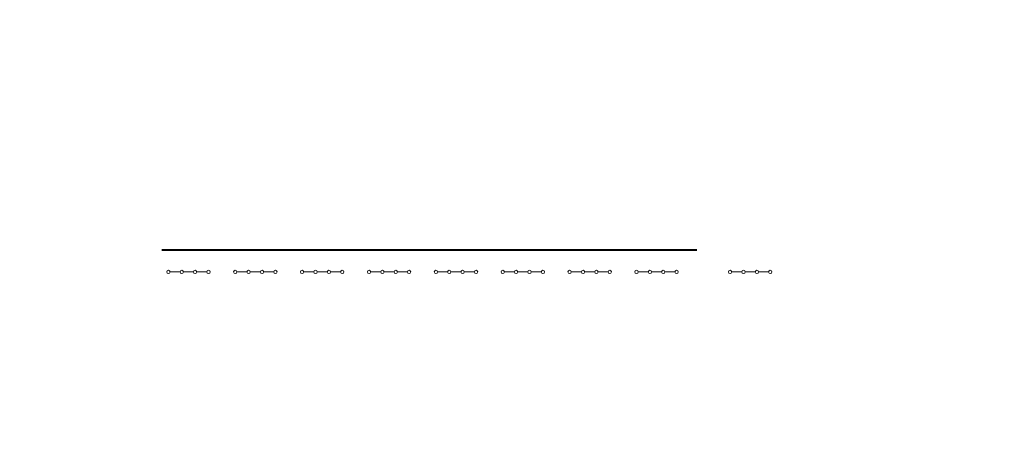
# Model space of a CAD drawing. Header units: millimetres. Extents: x 0 to 630, y 0 to 297.
# Tile 2 of 4: x 0 to 294, y 167 to 297. Entities that reach past the tile are written whole.
import ezdxf

# ---------------------------------------------------------------- set-up
doc = ezdxf.new("R2010")
doc.units = ezdxf.units.MM
doc.linetypes.add('K5LT_BASIC', pattern=[0])
doc.linetypes.add('K5LT_THIN', pattern=[0])

# ---------------------------------------------------------------- blocks, each defined once
blk = doc.blocks.new('U9')
at = {"linetype": 'K5LT_THIN', "lineweight": 18}
for p, q in [((212.97, 221.56), (215.97, 221.56)), ((216.97, 221.56), (219.97, 221.56)), ((220.97, 221.56), (223.97, 221.56))]:
    blk.add_line(p, q, dxfattribs=at)
for centre, start, end in [((212.47, 221.56), 0, 180), ((212.47, 221.56), 180, 0), ((216.47, 221.56), 0, 180), ((216.47, 221.56), 180, 0), ((220.47, 221.56), 0, 180), ((220.47, 221.56), 180, 0), ((224.47, 221.56), 0, 180), ((224.47, 221.56), 180, 0)]:
    blk.add_arc(centre, 0.5, start, end, dxfattribs=at)
blk = doc.blocks.new('U15')
at = {"linetype": 'K5LT_THIN', "lineweight": 18}
for p, q in [((44.97, 221.56), (47.97, 221.56)), ((48.97, 221.56), (51.97, 221.56)), ((52.97, 221.56), (55.97, 221.56))]:
    blk.add_line(p, q, dxfattribs=at)
for centre, start, end in [((44.47, 221.56), 0, 180), ((44.47, 221.56), 180, 0), ((48.47, 221.56), 0, 180), ((48.47, 221.56), 180, 0), ((52.47, 221.56), 0, 180), ((52.47, 221.56), 180, 0), ((56.47, 221.56), 0, 180), ((56.47, 221.56), 180, 0)]:
    blk.add_arc(centre, 0.5, start, end, dxfattribs=at)
blk = doc.blocks.new('U16')
at = {"linetype": 'K5LT_THIN', "lineweight": 18}
for p, q in [((64.97, 221.56), (67.97, 221.56)), ((68.97, 221.56), (71.97, 221.56)), ((72.97, 221.56), (75.97, 221.56))]:
    blk.add_line(p, q, dxfattribs=at)
for centre, start, end in [((64.47, 221.56), 0, 180), ((64.47, 221.56), 180, 0), ((68.47, 221.56), 0, 180), ((68.47, 221.56), 180, 0), ((72.47, 221.56), 0, 180), ((72.47, 221.56), 180, 0), ((76.47, 221.56), 0, 180), ((76.47, 221.56), 180, 0)]:
    blk.add_arc(centre, 0.5, start, end, dxfattribs=at)
blk = doc.blocks.new('U17')
at = {"linetype": 'K5LT_THIN', "lineweight": 18}
for p, q in [((84.97, 221.56), (87.97, 221.56)), ((88.97, 221.56), (91.97, 221.56)), ((92.97, 221.56), (95.97, 221.56))]:
    blk.add_line(p, q, dxfattribs=at)
for centre, start, end in [((84.47, 221.56), 0, 180), ((84.47, 221.56), 180, 0), ((88.47, 221.56), 0, 180), ((88.47, 221.56), 180, 0), ((92.47, 221.56), 0, 180), ((92.47, 221.56), 180, 0), ((96.47, 221.56), 0, 180), ((96.47, 221.56), 180, 0)]:
    blk.add_arc(centre, 0.5, start, end, dxfattribs=at)
blk = doc.blocks.new('U18')
at = {"linetype": 'K5LT_THIN', "lineweight": 18}
for p, q in [((104.97, 221.56), (107.97, 221.56)), ((108.97, 221.56), (111.97, 221.56)), ((112.97, 221.56), (115.97, 221.56))]:
    blk.add_line(p, q, dxfattribs=at)
for centre, start, end in [((104.47, 221.56), 0, 180), ((104.47, 221.56), 180, 0), ((108.47, 221.56), 0, 180), ((108.47, 221.56), 180, 0), ((112.47, 221.56), 0, 180), ((112.47, 221.56), 180, 0), ((116.47, 221.56), 0, 180), ((116.47, 221.56), 180, 0)]:
    blk.add_arc(centre, 0.5, start, end, dxfattribs=at)
blk = doc.blocks.new('U19')
at = {"linetype": 'K5LT_THIN', "lineweight": 18}
for p, q in [((124.97, 221.56), (127.97, 221.56)), ((128.97, 221.56), (131.97, 221.56)), ((132.97, 221.56), (135.97, 221.56))]:
    blk.add_line(p, q, dxfattribs=at)
for centre, start, end in [((124.47, 221.56), 0, 180), ((124.47, 221.56), 180, 0), ((128.47, 221.56), 0, 180), ((128.47, 221.56), 180, 0), ((132.47, 221.56), 0, 180), ((132.47, 221.56), 180, 0), ((136.47, 221.56), 0, 180), ((136.47, 221.56), 180, 0)]:
    blk.add_arc(centre, 0.5, start, end, dxfattribs=at)
blk = doc.blocks.new('U20')
at = {"linetype": 'K5LT_THIN', "lineweight": 18}
for p, q in [((144.97, 221.56), (147.97, 221.56)), ((148.97, 221.56), (151.97, 221.56)), ((152.97, 221.56), (155.97, 221.56))]:
    blk.add_line(p, q, dxfattribs=at)
for centre, start, end in [((144.47, 221.56), 0, 180), ((144.47, 221.56), 180, 0), ((148.47, 221.56), 0, 180), ((148.47, 221.56), 180, 0), ((152.47, 221.56), 0, 180), ((152.47, 221.56), 180, 0), ((156.47, 221.56), 0, 180), ((156.47, 221.56), 180, 0)]:
    blk.add_arc(centre, 0.5, start, end, dxfattribs=at)
blk = doc.blocks.new('U21')
at = {"linetype": 'K5LT_THIN', "lineweight": 18}
for p, q in [((164.97, 221.56), (167.97, 221.56)), ((168.97, 221.56), (171.97, 221.56)), ((172.97, 221.56), (175.97, 221.56))]:
    blk.add_line(p, q, dxfattribs=at)
for centre, start, end in [((164.47, 221.56), 0, 180), ((164.47, 221.56), 180, 0), ((168.47, 221.56), 0, 180), ((168.47, 221.56), 180, 0), ((172.47, 221.56), 0, 180), ((172.47, 221.56), 180, 0), ((176.47, 221.56), 0, 180), ((176.47, 221.56), 180, 0)]:
    blk.add_arc(centre, 0.5, start, end, dxfattribs=at)
blk = doc.blocks.new('U22')
at = {"linetype": 'K5LT_THIN', "lineweight": 18}
for p, q in [((184.97, 221.56), (187.97, 221.56)), ((188.97, 221.56), (191.97, 221.56)), ((192.97, 221.56), (195.97, 221.56))]:
    blk.add_line(p, q, dxfattribs=at)
for centre, start, end in [((184.47, 221.56), 0, 180), ((184.47, 221.56), 180, 0), ((188.47, 221.56), 0, 180), ((188.47, 221.56), 180, 0), ((192.47, 221.56), 0, 180), ((192.47, 221.56), 180, 0), ((196.47, 221.56), 0, 180), ((196.47, 221.56), 180, 0)]:
    blk.add_arc(centre, 0.5, start, end, dxfattribs=at)

msp = doc.modelspace()

# ---------------------------------------------------------------- linework, layer by layer
at = {"linetype": 'K5LT_BASIC', "lineweight": 40}
msp.add_line((42.47, 228.16), (202.47, 228.16), dxfattribs=at)

# ---------------------------------------------------------------- block references
for name in ['U15', 'U16', 'U17', 'U18', 'U19', 'U20', 'U21', 'U22', 'U9']:
    msp.add_blockref(name, (0, 0))

doc.saveas('drawing.dxf')
